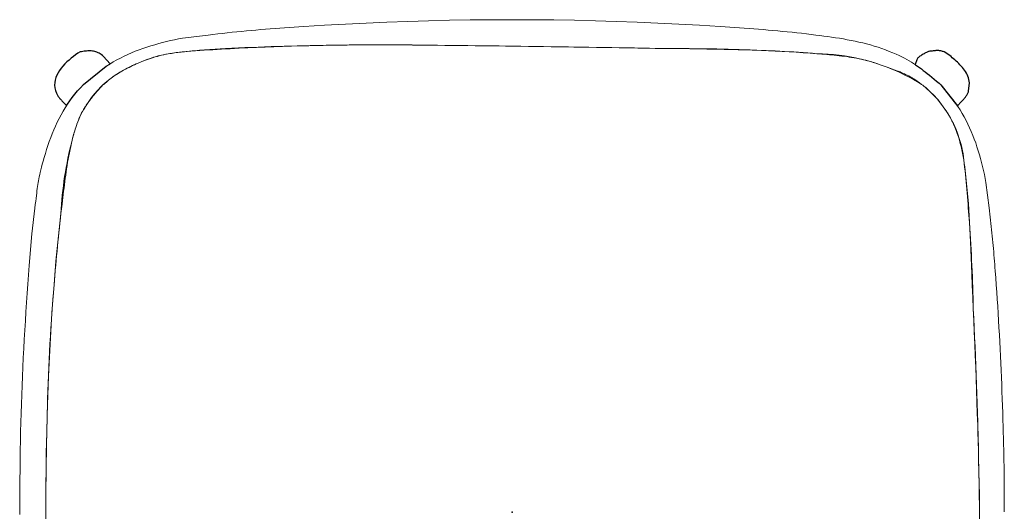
# Model space of a CAD drawing. Header units: metres. Extents: x -0.36 to 0.36, y -1.31 to 0.47.
# Tile 2 of 5: x -0.31 to 0.31, y -1 to -0.69. Entities that reach past the tile are written whole.
import ezdxf

# ---------------------------------------------------------------- set-up
doc = ezdxf.new("R2010")
doc.units = ezdxf.units.M
doc.header["$MEASUREMENT"] = 0
for name, color, linetype in [('72_VITRA_HRESID_D2_CH_FOOT', 7, 'Continuous'), ('72_VITRA_HRESID_D2SNAP', 7, 'Continuous'), ('72_VITRA_INSERT', 7, 'Continuous')]:
    doc.layers.add(name, color=color, linetype=linetype)
doc.layers.add('72_VITRA_HRESID_D2_CH_SEAT', color=7, linetype='Continuous', lineweight=5)

# ---------------------------------------------------------------- blocks, each defined once
blk = doc.blocks.new('72_VITRA_HRESID_D2_GRAND_RELAX_OTTOMAN_FOOT')
at = {"layer": '72_VITRA_HRESID_D2_CH_FOOT'}
for p, q in [((-0.276394, 0.284454), (-0.277763, 0.283308)), ((-0.275003, 0.285541), (-0.276394, 0.284454)), ((-0.273606, 0.286565), (-0.275003, 0.285541)), ((-0.27222, 0.287526), (-0.273606, 0.286565)), ((-0.27086, 0.288419), (-0.27222, 0.287526)), ((-0.270011, 0.288557), (-0.27086, 0.288419)), ((-0.269181, 0.288683), (-0.270011, 0.288557)), ((-0.268368, 0.288794), (-0.269181, 0.288683)), ((-0.267571, 0.288887), (-0.268368, 0.288794)), ((-0.266789, 0.28896), (-0.267571, 0.288887)), ((-0.266021, 0.289009), (-0.266789, 0.28896)), ((-0.265266, 0.289032), (-0.266021, 0.289009)), ((-0.264524, 0.289026), (-0.265266, 0.289032)), ((-0.263791, 0.288988), (-0.264524, 0.289026)), ((-0.263069, 0.288915), (-0.263791, 0.288988)), ((-0.262356, 0.288805), (-0.263069, 0.288915)), ((-0.26165, 0.288653), (-0.262356, 0.288805)), ((-0.260951, 0.288459), (-0.26165, 0.288653)), ((-0.260258, 0.288218), (-0.260951, 0.288459)), ((-0.259569, 0.287928), (-0.260258, 0.288218)), ((-0.258884, 0.287586), (-0.259569, 0.287928)), ((-0.258202, 0.28719), (-0.258884, 0.287586)), ((-0.257522, 0.286735), (-0.258202, 0.28719)), ((-0.256841, 0.286221), (-0.257522, 0.286735)), ((-0.25616, 0.285642), (-0.256841, 0.286221)), ((-0.25202, 0.280984), (-0.25616, 0.285642)), ((0.253608, 0.283861), (0.253414, 0.283477)), ((0.253867, 0.284241), (0.253608, 0.283861)), ((0.254184, 0.284615), (0.253867, 0.284241)), ((0.254553, 0.284983), (0.254184, 0.284615)), ((0.254965, 0.285343), (0.254553, 0.284983)), ((0.255415, 0.285694), (0.254965, 0.285343)), ((0.255893, 0.286035), (0.255415, 0.285694)), ((0.256395, 0.286364), (0.255893, 0.286035)), ((0.256912, 0.28668), (0.256395, 0.286364)), ((0.257438, 0.286982), (0.256912, 0.28668)), ((0.257964, 0.287269), (0.257438, 0.286982)), ((0.258485, 0.28754), (0.257964, 0.287269)), ((0.258993, 0.287792), (0.258485, 0.28754)), ((0.259481, 0.288026), (0.258993, 0.287792)), ((0.259942, 0.288239), (0.259481, 0.288026)), ((0.260368, 0.288431), (0.259942, 0.288239)), ((0.260753, 0.2886), (0.260368, 0.288431)), ((0.261089, 0.288745), (0.260753, 0.2886)), ((0.261625, 0.288798), (0.261089, 0.288745)), ((0.262145, 0.288854), (0.261625, 0.288798)), ((0.262649, 0.288913), (0.262145, 0.288854)), ((0.26314, 0.288972), (0.262649, 0.288913)), ((0.263619, 0.289029), (0.26314, 0.288972)), ((0.264089, 0.289083), (0.263619, 0.289029)), ((0.264549, 0.289132), (0.264089, 0.289083)), ((0.265004, 0.289174), (0.264549, 0.289132)), ((0.265453, 0.289206), (0.265004, 0.289174)), ((0.265899, 0.289227), (0.265453, 0.289206)), ((0.266344, 0.289236), (0.265899, 0.289227)), ((0.266789, 0.28923), (0.266344, 0.289236)), ((0.267236, 0.289206), (0.266789, 0.28923)), ((0.267687, 0.289165), (0.267236, 0.289206)), ((0.268143, 0.289103), (0.267687, 0.289165)), ((0.268606, 0.289018), (0.268143, 0.289103)), ((0.269077, 0.28891), (0.268606, 0.289018)), ((0.26956, 0.288775), (0.269077, 0.28891)), ((0.270054, 0.288612), (0.26956, 0.288775)), ((0.270562, 0.288419), (0.270054, 0.288612)), ((0.274155, 0.286132), (0.270562, 0.288419)), ((0.274903, 0.285469), (0.274155, 0.286132)), ((0.275678, 0.28479), (0.274903, 0.285469)), ((0.276472, 0.284094), (0.275678, 0.28479)), ((0.277279, 0.283382), (0.276472, 0.284094)), ((-0.282698, 0.278186), (-0.283716, 0.276784)), ((-0.281577, 0.279542), (-0.282698, 0.278186)), ((-0.28037, 0.28085), (-0.281577, 0.279542)), ((-0.279094, 0.282106), (-0.28037, 0.28085)), ((-0.277763, 0.283308), (-0.279094, 0.282106)), ((-0.268764, 0.267939), (-0.254405, 0.27946)), ((-0.254405, 0.27946), (-0.252266, 0.280836)), ((-0.252266, 0.280836), (-0.25202, 0.280984)), ((0.253414, 0.283477), (0.252478, 0.280507)), ((0.252478, 0.280507), (0.252652, 0.280394)), ((0.252652, 0.280394), (0.253879, 0.279556)), ((0.253879, 0.279556), (0.255089, 0.278694)), ((0.255089, 0.278694), (0.256296, 0.277799)), ((0.256296, 0.277799), (0.257514, 0.276867)), ((0.278092, 0.282651), (0.277279, 0.283382)), ((0.278905, 0.281902), (0.278092, 0.282651)), ((0.279711, 0.281134), (0.278905, 0.281902)), ((0.280502, 0.280345), (0.279711, 0.281134)), ((0.281271, 0.279535), (0.280502, 0.280345)), ((0.282013, 0.278702), (0.281271, 0.279535)), ((0.282721, 0.277847), (0.282013, 0.278702)), ((0.283387, 0.276968), (0.282721, 0.277847)), ((-0.285997, 0.272328), (-0.286446, 0.270769)), ((-0.285382, 0.273852), (-0.285997, 0.272328)), ((-0.284616, 0.275338), (-0.285382, 0.273852)), ((-0.283716, 0.276784), (-0.284616, 0.275338)), ((0.257514, 0.276867), (0.258757, 0.275892)), ((0.258757, 0.275892), (0.26004, 0.274866)), ((0.26004, 0.274866), (0.261376, 0.273785)), ((0.261376, 0.273785), (0.26278, 0.272641)), ((0.26278, 0.272641), (0.264266, 0.271428)), ((0.284004, 0.276065), (0.283387, 0.276968)), ((0.284567, 0.275136), (0.284004, 0.276065)), ((0.285068, 0.274181), (0.284567, 0.275136)), ((0.2855, 0.273199), (0.285068, 0.274181)), ((0.285856, 0.272189), (0.2855, 0.273199)), ((0.28613, 0.27115), (0.285856, 0.272189)), ((-0.286712, 0.269176), (-0.286779, 0.267554)), ((-0.286779, 0.267554), (-0.286632, 0.265904)), ((-0.286446, 0.270769), (-0.286712, 0.269176)), ((-0.286632, 0.265904), (-0.286254, 0.26423)), ((-0.272416, 0.264021), (-0.270633, 0.266004)), ((-0.270633, 0.266004), (-0.268764, 0.267939)), ((0.264266, 0.271428), (0.265848, 0.270142)), ((0.265848, 0.270142), (0.267541, 0.268774)), ((0.267541, 0.268774), (0.268543, 0.267772)), ((0.268543, 0.267772), (0.278851, 0.254725)), ((0.285915, 0.26392), (0.286405, 0.268983)), ((0.286315, 0.270082), (0.28613, 0.27115)), ((0.286405, 0.268983), (0.286315, 0.270082)), ((-0.286254, 0.26423), (-0.28563, 0.262533)), ((-0.28563, 0.262533), (-0.284742, 0.260817)), ((-0.284742, 0.260817), (-0.28458, 0.260554)), ((-0.28458, 0.260554), (-0.284407, 0.260295)), ((-0.284407, 0.260295), (-0.284225, 0.260037)), ((-0.284225, 0.260037), (-0.284034, 0.259783)), ((-0.284034, 0.259783), (-0.283834, 0.259531)), ((-0.283834, 0.259531), (-0.283628, 0.259282)), ((-0.283628, 0.259282), (-0.283416, 0.259036)), ((-0.277289, 0.257805), (-0.275742, 0.259919)), ((-0.275742, 0.259919), (-0.274118, 0.261992)), ((-0.274118, 0.261992), (-0.272416, 0.264021)), ((0.282883, 0.258862), (0.28322, 0.259242)), ((0.28322, 0.259242), (0.283551, 0.259629)), ((0.283551, 0.259629), (0.283871, 0.260023)), ((0.283871, 0.260023), (0.284179, 0.260425)), ((0.284179, 0.260425), (0.284472, 0.260834)), ((0.284472, 0.260834), (0.284748, 0.261252)), ((0.284748, 0.261252), (0.285005, 0.261677)), ((0.285005, 0.261677), (0.28524, 0.262109)), ((0.28524, 0.262109), (0.285451, 0.26255)), ((0.285451, 0.26255), (0.285635, 0.262998)), ((0.285635, 0.262998), (0.285791, 0.263455)), ((0.285791, 0.263455), (0.285915, 0.26392)), ((-0.283416, 0.259036), (-0.283198, 0.258792)), ((-0.283198, 0.258792), (-0.282976, 0.258551)), ((-0.282976, 0.258551), (-0.28275, 0.258312)), ((-0.28275, 0.258312), (-0.282522, 0.258077)), ((-0.282522, 0.258077), (-0.282292, 0.257844)), ((-0.282292, 0.257844), (-0.282062, 0.257614)), ((-0.282062, 0.257614), (-0.281831, 0.257386)), ((-0.281831, 0.257386), (-0.281601, 0.257162)), ((-0.281601, 0.257162), (-0.281373, 0.25694)), ((-0.281373, 0.25694), (-0.281147, 0.256721)), ((-0.281147, 0.256721), (-0.280925, 0.256505)), ((-0.280925, 0.256505), (-0.280708, 0.256291)), ((-0.280708, 0.256291), (-0.279268, 0.254861)), ((-0.279268, 0.254861), (-0.278763, 0.255649)), ((-0.278763, 0.255649), (-0.277289, 0.257805)), ((0.278851, 0.254725), (0.281166, 0.257072)), ((0.281166, 0.257072), (0.281505, 0.257416)), ((0.281505, 0.257416), (0.281849, 0.257767)), ((0.281849, 0.257767), (0.282195, 0.258125)), ((0.282195, 0.258125), (0.28254, 0.25849)), ((0.28254, 0.25849), (0.282883, 0.258862)), ((-0.282739, -0.252867), (-0.282924, -0.253056)), ((-0.282518, -0.252643), (-0.282739, -0.252867)), ((-0.282255, -0.252375), (-0.282518, -0.252643)), ((-0.281945, -0.252057), (-0.282255, -0.252375)), ((-0.281579, -0.25168), (-0.281945, -0.252057)), ((-0.281407, -0.2515), (-0.281579, -0.25168)), ((-0.281369, -0.251562), (-0.281407, -0.2515)), ((-0.280551, -0.25282), (-0.281369, -0.251562)), ((-0.279713, -0.254048), (-0.280551, -0.25282)), ((0.280741, -0.251887), (0.279396, -0.254018)), ((0.280969, -0.251502), (0.280741, -0.251887)), ((0.281116, -0.251655), (0.280969, -0.251502)), ((0.281454, -0.252011), (0.281116, -0.251655)), ((0.281782, -0.252365), (0.281454, -0.252011)), ((0.282099, -0.252716), (0.281782, -0.252365)), ((0.282407, -0.253068), (0.282099, -0.252716)), ((-0.286212, -0.258556), (-0.286503, -0.260036)), ((-0.285069, -0.255943), (-0.286212, -0.258556)), ((-0.284753, -0.255485), (-0.285069, -0.255943)), ((-0.284487, -0.255096), (-0.284753, -0.255485)), ((-0.284262, -0.254768), (-0.284487, -0.255096)), ((-0.284073, -0.254492), (-0.284262, -0.254768)), ((-0.283914, -0.25426), (-0.284073, -0.254492)), ((-0.283778, -0.254065), (-0.283914, -0.25426)), ((-0.283658, -0.253899), (-0.283778, -0.254065)), ((-0.283549, -0.253753), (-0.283658, -0.253899)), ((-0.283443, -0.25362), (-0.283549, -0.253753)), ((-0.283334, -0.253492), (-0.283443, -0.25362)), ((-0.283215, -0.253361), (-0.283334, -0.253492)), ((-0.283081, -0.253218), (-0.283215, -0.253361)), ((-0.282924, -0.253056), (-0.283081, -0.253218)), ((-0.278851, -0.255258), (-0.279713, -0.254048)), ((-0.277956, -0.256465), (-0.278851, -0.255258)), ((-0.277024, -0.257683), (-0.277956, -0.256465)), ((-0.276049, -0.258926), (-0.277024, -0.257683)), ((-0.275023, -0.260209), (-0.276049, -0.258926)), ((0.279396, -0.254018), (0.26871, -0.267543)), ((0.282705, -0.25342), (0.282407, -0.253068)), ((0.282995, -0.253774), (0.282705, -0.25342)), ((0.283277, -0.254133), (0.282995, -0.253774)), ((0.283551, -0.254496), (0.283277, -0.254133)), ((0.283818, -0.254866), (0.283551, -0.254496)), ((0.284078, -0.255244), (0.283818, -0.254866)), ((0.284332, -0.255632), (0.284078, -0.255244)), ((0.284581, -0.25603), (0.284332, -0.255632)), ((0.284824, -0.25644), (0.284581, -0.25603)), ((0.285062, -0.256863), (0.284824, -0.25644)), ((0.285295, -0.257302), (0.285062, -0.256863)), ((0.285525, -0.257757), (0.285295, -0.257302)), ((0.285751, -0.258229), (0.285525, -0.257757)), ((0.286405, -0.263619), (0.285751, -0.258229)), ((-0.286661, -0.261454), (-0.286693, -0.262815)), ((-0.286693, -0.262815), (-0.286605, -0.26412)), ((-0.286503, -0.260036), (-0.286661, -0.261454)), ((-0.286605, -0.26412), (-0.286405, -0.265375)), ((-0.273942, -0.261545), (-0.275023, -0.260209)), ((-0.272798, -0.262949), (-0.273942, -0.261545)), ((-0.271586, -0.264435), (-0.272798, -0.262949)), ((-0.270299, -0.266017), (-0.271586, -0.264435)), ((0.286133, -0.265761), (0.286316, -0.264705)), ((0.286316, -0.264705), (0.286405, -0.263619)), ((-0.286405, -0.265375), (-0.286099, -0.266583)), ((-0.286099, -0.266583), (-0.285695, -0.267748)), ((-0.285695, -0.267748), (-0.285199, -0.268872)), ((-0.285199, -0.268872), (-0.284618, -0.269961)), ((-0.284618, -0.269961), (-0.28396, -0.271017)), ((-0.28396, -0.271017), (-0.28323, -0.272044)), ((-0.268931, -0.26771), (-0.270299, -0.266017)), ((-0.26793, -0.268711), (-0.268931, -0.26771)), ((-0.254973, -0.27901), (-0.26793, -0.268711)), ((0.267374, -0.268878), (0.254566, -0.278998)), ((0.26871, -0.267543), (0.267374, -0.268878)), ((0.283422, -0.271529), (0.284032, -0.270632)), ((0.284032, -0.270632), (0.284588, -0.26971)), ((0.284588, -0.26971), (0.285082, -0.268763)), ((0.285082, -0.268763), (0.285509, -0.26779)), ((0.285509, -0.26779), (0.285861, -0.266789)), ((0.285861, -0.266789), (0.286133, -0.265761)), ((-0.28323, -0.272044), (-0.282437, -0.273047)), ((-0.282437, -0.273047), (-0.281586, -0.274028)), ((-0.281586, -0.274028), (-0.280686, -0.274991)), ((-0.280686, -0.274991), (-0.279742, -0.27594)), ((-0.279742, -0.27594), (-0.278761, -0.276879)), ((-0.278761, -0.276879), (-0.277752, -0.277811)), ((0.277397, -0.277891), (0.278199, -0.277167)), ((0.278199, -0.277167), (0.279, -0.276425)), ((0.279, -0.276425), (0.279794, -0.275663)), ((0.279794, -0.275663), (0.280575, -0.27488)), ((0.280575, -0.27488), (0.281334, -0.274076)), ((0.281334, -0.274076), (0.282067, -0.27325)), ((0.282067, -0.27325), (0.282765, -0.272401)), ((0.282765, -0.272401), (0.283422, -0.271529)), ((-0.277752, -0.277811), (-0.27672, -0.27874)), ((-0.27672, -0.27874), (-0.275672, -0.27967)), ((-0.275672, -0.27967), (-0.274616, -0.280605)), ((-0.274616, -0.280605), (-0.270696, -0.283055)), ((-0.270696, -0.283055), (-0.266613, -0.283871)), ((-0.266613, -0.283871), (-0.26155, -0.283381)), ((-0.26155, -0.283381), (-0.261387, -0.283381)), ((-0.261387, -0.283381), (-0.260871, -0.283134)), ((-0.260871, -0.283134), (-0.260386, -0.282892)), ((-0.260386, -0.282892), (-0.259928, -0.282654)), ((-0.259928, -0.282654), (-0.259495, -0.282418)), ((-0.259495, -0.282418), (-0.259084, -0.282182)), ((-0.259084, -0.282182), (-0.258692, -0.281946)), ((-0.258692, -0.281946), (-0.258315, -0.281707)), ((-0.258315, -0.281707), (-0.257952, -0.281464)), ((-0.257952, -0.281464), (-0.257599, -0.281215)), ((-0.257599, -0.281215), (-0.257252, -0.280959)), ((-0.257252, -0.280959), (-0.256911, -0.280695)), ((-0.256911, -0.280695), (-0.25657, -0.28042)), ((-0.25657, -0.28042), (-0.256228, -0.280133)), ((-0.256228, -0.280133), (-0.255882, -0.279833)), ((-0.255882, -0.279833), (-0.255528, -0.279518)), ((-0.255528, -0.279518), (-0.255164, -0.279187)), ((-0.255164, -0.279187), (-0.254973, -0.27901)), ((0.254566, -0.278998), (0.254814, -0.279247)), ((0.254814, -0.279247), (0.255178, -0.279604)), ((0.255178, -0.279604), (0.255548, -0.279958)), ((0.255548, -0.279958), (0.255925, -0.280308)), ((0.255925, -0.280308), (0.25631, -0.280652)), ((0.25631, -0.280652), (0.256701, -0.280986)), ((0.256701, -0.280986), (0.257101, -0.28131)), ((0.257101, -0.28131), (0.257508, -0.281621)), ((0.257508, -0.281621), (0.257924, -0.281916)), ((0.257924, -0.281916), (0.258349, -0.282195)), ((0.258349, -0.282195), (0.258782, -0.282453)), ((0.258782, -0.282453), (0.259224, -0.282691)), ((0.259224, -0.282691), (0.259676, -0.282904)), ((0.259676, -0.282904), (0.260137, -0.283092)), ((0.260137, -0.283092), (0.260608, -0.283252)), ((0.260608, -0.283252), (0.261089, -0.283381)), ((0.261089, -0.283381), (0.265989, -0.283871)), ((0.265989, -0.283871), (0.270236, -0.283055)), ((0.270236, -0.283055), (0.270726, -0.282891)), ((0.270726, -0.282891), (0.274319, -0.280605)), ((0.274319, -0.280605), (0.275055, -0.279951)), ((0.275055, -0.279951), (0.275818, -0.279282)), ((0.275818, -0.279282), (0.276601, -0.278595)), ((0.276601, -0.278595), (0.277397, -0.277891))]:
    blk.add_line(p, q, dxfattribs=at)
at = {"layer": '72_VITRA_HRESID_D2SNAP'}
blk.add_point((0, 0), dxfattribs=at)
blk = doc.blocks.new('72_VITRA_HRESID_D2_GRAND_RELAX_OTTOMAN_SEAT')
at = {"layer": '72_VITRA_HRESID_D2_CH_SEAT'}
for p, q in [((-0.192793, 0.289646), (-0.17977, 0.290481)), ((-0.17977, 0.290481), (-0.175682, 0.290701)), ((-0.175682, 0.290701), (-0.171593, 0.290907)), ((-0.171593, 0.290907), (-0.167504, 0.291098)), ((-0.167504, 0.291098), (-0.163415, 0.291275)), ((-0.163415, 0.291275), (-0.159326, 0.29144)), ((-0.159326, 0.29144), (-0.155236, 0.291592)), ((-0.155236, 0.291592), (-0.151147, 0.291733)), ((-0.151147, 0.291733), (-0.147056, 0.291862)), ((-0.147056, 0.291862), (-0.142966, 0.291982)), ((-0.142966, 0.291982), (-0.138876, 0.292092)), ((-0.138876, 0.292092), (-0.134784, 0.292193)), ((-0.134784, 0.292193), (-0.130693, 0.292286)), ((-0.130693, 0.292286), (-0.126602, 0.292371)), ((-0.126602, 0.292371), (-0.12251, 0.29245)), ((-0.12251, 0.29245), (-0.118418, 0.292522)), ((-0.118418, 0.292522), (-0.114326, 0.29259)), ((-0.114326, 0.29259), (-0.111099, 0.292639)), ((-0.110234, 0.292652), (-0.111099, 0.292639)), ((-0.106141, 0.292711), (-0.110234, 0.292652)), ((-0.106141, 0.292711), (-0.102048, 0.292766)), ((-0.102048, 0.292766), (-0.097955, 0.292818)), ((-0.097955, 0.292818), (-0.095549, 0.292818)), ((-0.084263, 0.292818), (-0.095549, 0.292818)), ((-0.073413, 0.292763), (-0.084263, 0.292818)), ((-0.062561, 0.292692), (-0.073413, 0.292763)), ((-0.051708, 0.292607), (-0.062561, 0.292692)), ((-0.051708, 0.292607), (-0.040853, 0.292508)), ((-0.040853, 0.292508), (-0.029998, 0.292396)), ((-0.029998, 0.292396), (-0.019142, 0.292274)), ((-0.019142, 0.292274), (-0.008284, 0.29214)), ((-0.008284, 0.29214), (0.002573, 0.291998)), ((0.002573, 0.291998), (0.013431, 0.291847)), ((0.013431, 0.291847), (0.024289, 0.29169)), ((0.035147, 0.291526), (0.024289, 0.29169)), ((0.046005, 0.291357), (0.035147, 0.291526)), ((0.056862, 0.291184), (0.046005, 0.291357)), ((0.067719, 0.291009), (0.056862, 0.291184)), ((0.078575, 0.290832), (0.067719, 0.291009)), ((0.08943, 0.290653), (0.078575, 0.290832)), ((0.100283, 0.290476), (0.08943, 0.290653)), ((0.111136, 0.290299), (0.100283, 0.290476)), ((0.121987, 0.290126), (0.111136, 0.290299)), ((0.132836, 0.289956), (0.121987, 0.290126)), ((-0.22736, 0.284124), (-0.228586, 0.283688)), ((-0.226116, 0.284551), (-0.22736, 0.284124)), ((-0.224851, 0.28497), (-0.226116, 0.284551)), ((-0.22386, 0.285283), (-0.224851, 0.28497)), ((-0.222862, 0.285577), (-0.22386, 0.285283)), ((-0.222636, 0.285639), (-0.222862, 0.285577)), ((-0.222636, 0.285639), (-0.221857, 0.285853)), ((-0.221857, 0.285853), (-0.220846, 0.286112)), ((-0.220846, 0.286112), (-0.219829, 0.286355)), ((-0.219829, 0.286355), (-0.218808, 0.286582)), ((-0.218808, 0.286582), (-0.217783, 0.286795)), ((-0.217783, 0.286795), (-0.217045, 0.286939)), ((-0.216753, 0.286995), (-0.217045, 0.286939)), ((-0.215721, 0.287182), (-0.216753, 0.286995)), ((-0.214686, 0.287357), (-0.215721, 0.287182)), ((-0.213649, 0.287521), (-0.214686, 0.287357)), ((-0.21261, 0.287676), (-0.213649, 0.287521)), ((-0.211571, 0.28782), (-0.21261, 0.287676)), ((-0.211571, 0.28782), (-0.210531, 0.287956)), ((-0.210531, 0.287956), (-0.209491, 0.288085)), ((-0.209491, 0.288085), (-0.208452, 0.288207)), ((-0.208452, 0.288207), (-0.207414, 0.288323)), ((-0.207414, 0.288323), (-0.206378, 0.288434)), ((-0.206378, 0.288434), (-0.205345, 0.288541)), ((-0.204314, 0.288644), (-0.205345, 0.288541)), ((-0.198554, 0.289145), (-0.204314, 0.288644)), ((0.135748, 0.289907), (0.132836, 0.289956)), ((0.138658, 0.289852), (0.135748, 0.289907)), ((0.141567, 0.28979), (0.138658, 0.289852)), ((0.144473, 0.28972), (0.141567, 0.28979)), ((0.147379, 0.289642), (0.144473, 0.28972)), ((0.150283, 0.289556), (0.147379, 0.289642)), ((0.153186, 0.289462), (0.150283, 0.289556)), ((0.156089, 0.289358), (0.153186, 0.289462)), ((0.156089, 0.289358), (0.15899, 0.289246)), ((0.15899, 0.289246), (0.161891, 0.289124)), ((0.161891, 0.289124), (0.164791, 0.288992)), ((0.164791, 0.288992), (0.167691, 0.28885)), ((0.167691, 0.28885), (0.170591, 0.288698)), ((0.170591, 0.288698), (0.173491, 0.288535)), ((0.173491, 0.288535), (0.176391, 0.28836)), ((0.176391, 0.28836), (0.179292, 0.288174)), ((0.179292, 0.288174), (0.182193, 0.287976)), ((0.182193, 0.287976), (0.185095, 0.287766)), ((0.185095, 0.287766), (0.187998, 0.287544)), ((0.187998, 0.287544), (0.190902, 0.287308)), ((0.192446, 0.28718), (0.190902, 0.287308)), ((0.193993, 0.287051), (0.192446, 0.28718)), ((0.195544, 0.28692), (0.193993, 0.287051)), ((0.197097, 0.286786), (0.195544, 0.28692)), ((0.198651, 0.286648), (0.197097, 0.286786)), ((0.200207, 0.286504), (0.198651, 0.286648)), ((0.201764, 0.286352), (0.200207, 0.286504)), ((0.20332, 0.286193), (0.201764, 0.286352)), ((0.204877, 0.286023), (0.20332, 0.286193)), ((0.206431, 0.285842), (0.204877, 0.286023)), ((0.207985, 0.285649), (0.206431, 0.285842)), ((0.209536, 0.285442), (0.207985, 0.285649)), ((0.211084, 0.28522), (0.209536, 0.285442)), ((0.212628, 0.284982), (0.211084, 0.28522)), ((0.214169, 0.284726), (0.212628, 0.284982)), ((0.215705, 0.284451), (0.214169, 0.284726)), ((0.217236, 0.284155), (0.215705, 0.284451)), ((0.218476, 0.283898), (0.217236, 0.284155)), ((0.218476, 0.283898), (0.218761, 0.283838)), ((0.218761, 0.283838), (0.22028, 0.283498)), ((-0.24128, 0.278126), (-0.242402, 0.277532)), ((-0.240158, 0.278702), (-0.24128, 0.278126)), ((-0.239034, 0.279262), (-0.240158, 0.278702)), ((-0.237907, 0.279807), (-0.239034, 0.279262)), ((-0.236775, 0.280337), (-0.237907, 0.279807)), ((-0.235636, 0.280853), (-0.236775, 0.280337)), ((-0.23449, 0.281355), (-0.235636, 0.280853)), ((-0.233334, 0.281844), (-0.23449, 0.281355)), ((-0.232168, 0.282321), (-0.233334, 0.281844)), ((-0.230988, 0.282787), (-0.232168, 0.282321)), ((-0.229795, 0.283242), (-0.230988, 0.282787)), ((-0.228586, 0.283688), (-0.229795, 0.283242)), ((0.22028, 0.283498), (0.221791, 0.283134)), ((0.221791, 0.283134), (0.224356, 0.282358)), ((0.227714, 0.281343), (0.224356, 0.282358)), ((0.227714, 0.281343), (0.228971, 0.280963)), ((0.228971, 0.280963), (0.229903, 0.280627)), ((0.234982, 0.278793), (0.229903, 0.280627)), ((0.234982, 0.278793), (0.240993, 0.276622)), ((-0.251718, 0.271707), (-0.252055, 0.271429)), ((-0.251376, 0.271983), (-0.251718, 0.271707)), ((-0.251024, 0.272259), (-0.251376, 0.271983)), ((-0.250661, 0.272535), (-0.251024, 0.272259)), ((-0.250601, 0.272579), (-0.250661, 0.272535)), ((-0.250601, 0.272579), (-0.250282, 0.272814)), ((-0.250282, 0.272814), (-0.249886, 0.273096)), ((-0.249886, 0.273096), (-0.249696, 0.273226)), ((-0.249468, 0.273382), (-0.249696, 0.273226)), ((-0.249027, 0.273675), (-0.249468, 0.273382)), ((-0.248559, 0.273975), (-0.249027, 0.273675)), ((-0.24806, 0.274284), (-0.248559, 0.273975)), ((-0.246917, 0.274973), (-0.24806, 0.274284)), ((-0.245781, 0.275642), (-0.246917, 0.274973)), ((-0.244651, 0.276291), (-0.245781, 0.275642)), ((-0.243525, 0.276921), (-0.244651, 0.276291)), ((-0.242402, 0.277532), (-0.243525, 0.276921)), ((0.240993, 0.276622), (0.241674, 0.276353)), ((0.241674, 0.276353), (0.242329, 0.276091)), ((0.242329, 0.276091), (0.242958, 0.275836)), ((0.242958, 0.275836), (0.243566, 0.275586)), ((0.243566, 0.275586), (0.244154, 0.27534)), ((0.244154, 0.27534), (0.244724, 0.275096)), ((0.244724, 0.275096), (0.245279, 0.274853)), ((0.245279, 0.274853), (0.245821, 0.274608)), ((0.245821, 0.274608), (0.246352, 0.274362)), ((0.246352, 0.274362), (0.246875, 0.274112)), ((0.246875, 0.274112), (0.247393, 0.273858)), ((0.247393, 0.273858), (0.247907, 0.273597)), ((0.247907, 0.273597), (0.248421, 0.273328)), ((0.248421, 0.273328), (0.248935, 0.27305)), ((0.248935, 0.27305), (0.249453, 0.272762)), ((0.249453, 0.272762), (0.249977, 0.272462)), ((0.249977, 0.272462), (0.250509, 0.272148)), ((0.250509, 0.272148), (0.251052, 0.271819)), ((0.251052, 0.271819), (0.251608, 0.271474)), ((0.251608, 0.271474), (0.25218, 0.271112)), ((-0.256075, 0.268106), (-0.261585, 0.262095)), ((-0.255741, 0.268273), (-0.256075, 0.268106)), ((-0.255301, 0.268639), (-0.255741, 0.268273)), ((-0.254885, 0.268991), (-0.255301, 0.268639)), ((-0.25449, 0.269329), (-0.254885, 0.268991)), ((-0.254112, 0.269655), (-0.25449, 0.269329)), ((-0.25375, 0.26997), (-0.254112, 0.269655)), ((-0.253399, 0.270276), (-0.25375, 0.26997)), ((-0.253057, 0.270573), (-0.253399, 0.270276)), ((-0.252721, 0.270864), (-0.253057, 0.270573)), ((-0.252388, 0.271149), (-0.252721, 0.270864)), ((-0.252055, 0.271429), (-0.252388, 0.271149)), ((0.25218, 0.271112), (0.253638, 0.270147)), ((0.253638, 0.270147), (0.255073, 0.269138)), ((0.255073, 0.269138), (0.256485, 0.268085)), ((0.257144, 0.267565), (0.256485, 0.268085)), ((0.257144, 0.267565), (0.257872, 0.26699)), ((0.257872, 0.26699), (0.259232, 0.265855)), ((0.259232, 0.265855), (0.260565, 0.264681)), ((-0.263733, 0.259437), (-0.264133, 0.25892)), ((-0.26334, 0.259936), (-0.263733, 0.259437)), ((-0.262958, 0.260417), (-0.26334, 0.259936)), ((-0.262589, 0.260876), (-0.262958, 0.260417)), ((-0.262235, 0.26131), (-0.262589, 0.260876)), ((-0.2619, 0.261718), (-0.262235, 0.26131)), ((-0.261585, 0.262095), (-0.2619, 0.261718)), ((0.260565, 0.264681), (0.261868, 0.263471)), ((0.261868, 0.263471), (0.263141, 0.262224)), ((0.263141, 0.262224), (0.264383, 0.260944)), ((0.264383, 0.260944), (0.265591, 0.259631)), ((0.265591, 0.259631), (0.266765, 0.258287)), ((-0.268353, 0.252908), (-0.26803, 0.253431)), ((-0.26803, 0.253431), (-0.267687, 0.253967)), ((-0.267687, 0.253967), (-0.267327, 0.254513)), ((-0.267327, 0.254513), (-0.267101, 0.254847)), ((-0.266952, 0.255066), (-0.267101, 0.254847)), ((-0.266565, 0.255624), (-0.266952, 0.255066)), ((-0.266169, 0.256184), (-0.266565, 0.255624)), ((-0.265766, 0.256743), (-0.266169, 0.256184)), ((-0.265359, 0.257299), (-0.265766, 0.256743)), ((-0.264949, 0.257849), (-0.265359, 0.257299)), ((-0.26454, 0.25839), (-0.264949, 0.257849)), ((-0.264133, 0.25892), (-0.26454, 0.25839)), ((0.266765, 0.258287), (0.267902, 0.256914)), ((0.267902, 0.256914), (0.269003, 0.255513)), ((0.269003, 0.255513), (0.270065, 0.254086)), ((0.270065, 0.254086), (0.271088, 0.252635)), ((-0.271513, 0.246521), (-0.271119, 0.247441)), ((-0.271119, 0.247441), (-0.270712, 0.248354)), ((-0.270712, 0.248354), (-0.270289, 0.249257)), ((-0.270289, 0.249257), (-0.269852, 0.250152)), ((-0.269852, 0.250152), (-0.2694, 0.251036)), ((-0.2694, 0.251036), (-0.268931, 0.25191)), ((-0.268931, 0.25191), (-0.268654, 0.2524)), ((-0.268654, 0.2524), (-0.268353, 0.252908)), ((0.271088, 0.252635), (0.272069, 0.25116)), ((0.272069, 0.25116), (0.273008, 0.249665)), ((0.273008, 0.249665), (0.2735, 0.24883)), ((0.273903, 0.248149), (0.2735, 0.24883)), ((0.274752, 0.246615), (0.273903, 0.248149)), ((-0.2736, 0.240874), (-0.273907, 0.239919)), ((-0.273283, 0.241827), (-0.2736, 0.240874)), ((-0.272953, 0.242776), (-0.273283, 0.241827)), ((-0.272835, 0.243103), (-0.272953, 0.242776)), ((-0.272835, 0.243103), (-0.272612, 0.24372)), ((-0.272612, 0.24372), (-0.272259, 0.24466)), ((-0.272259, 0.24466), (-0.271892, 0.245594)), ((-0.271892, 0.245594), (-0.271513, 0.246521)), ((0.275555, 0.245064), (0.274752, 0.246615)), ((0.276474, 0.243143), (0.275555, 0.245064)), ((0.277326, 0.241195), (0.276474, 0.243143)), ((0.278115, 0.239223), (0.277326, 0.241195)), ((-0.275536, 0.234165), (-0.275287, 0.235123)), ((-0.275287, 0.235123), (-0.27503, 0.236082)), ((-0.27503, 0.236082), (-0.274764, 0.237042)), ((-0.274764, 0.237042), (-0.274488, 0.238002)), ((-0.274488, 0.238002), (-0.274202, 0.238961)), ((-0.274202, 0.238961), (-0.273907, 0.239919)), ((0.278842, 0.237228), (0.278115, 0.239223)), ((0.279512, 0.235213), (0.278842, 0.237228)), ((0.280128, 0.23318), (0.279512, 0.235213)), ((-0.276708, 0.229234), (-0.277135, 0.227243)), ((-0.276255, 0.231223), (-0.276708, 0.229234)), ((-0.275777, 0.233209), (-0.276255, 0.231223)), ((-0.275777, 0.233209), (-0.275536, 0.234165)), ((0.280692, 0.231129), (0.280128, 0.23318)), ((0.281208, 0.229064), (0.280692, 0.231129)), ((0.28168, 0.226986), (0.281208, 0.229064)), ((-0.277922, 0.223252), (-0.278284, 0.221253)), ((-0.277539, 0.225249), (-0.277922, 0.223252)), ((-0.277135, 0.227243), (-0.277539, 0.225249)), ((0.28211, 0.224897), (0.28168, 0.226986)), ((0.282502, 0.222798), (0.28211, 0.224897)), ((0.282858, 0.220693), (0.282502, 0.222798)), ((-0.278954, 0.217247), (-0.279266, 0.215241)), ((-0.278628, 0.219251), (-0.278954, 0.217247)), ((-0.278284, 0.221253), (-0.278628, 0.219251)), ((0.283182, 0.218582), (0.282858, 0.220693)), ((0.283182, 0.218582), (0.283478, 0.216468)), ((0.283478, 0.216468), (0.283747, 0.214353)), ((-0.279849, 0.211223), (-0.280123, 0.20921)), ((-0.279563, 0.213233), (-0.279849, 0.211223)), ((-0.279266, 0.215241), (-0.279563, 0.213233)), ((0.283747, 0.214353), (0.283995, 0.212238)), ((0.283995, 0.212238), (0.284223, 0.210126)), ((0.284223, 0.210126), (0.284434, 0.208017)), ((-0.280646, 0.20518), (-0.280898, 0.203163)), ((-0.280389, 0.207196), (-0.280646, 0.20518)), ((-0.280123, 0.20921), (-0.280389, 0.207196)), ((0.284434, 0.208017), (0.284633, 0.205916)), ((0.284633, 0.205916), (0.284822, 0.203822)), ((0.284822, 0.203822), (0.28574, 0.193469)), ((-0.28139, 0.199123), (-0.281633, 0.1971)), ((-0.281146, 0.201143), (-0.28139, 0.199123)), ((-0.280898, 0.203163), (-0.281146, 0.201143)), ((-0.282122, 0.193052), (-0.282817, 0.187083)), ((-0.281877, 0.195077), (-0.282122, 0.193052)), ((-0.281633, 0.1971), (-0.281877, 0.195077)), ((0.28574, 0.193469), (0.286408, 0.181447)), ((-0.283512, 0.181115), (-0.282817, 0.187083)), ((-0.28478, 0.169166), (-0.283512, 0.181115)), ((0.287076, 0.169425), (0.286408, 0.181447)), ((-0.28593, 0.157207), (-0.28478, 0.169166)), ((0.287929, 0.149443), (0.287076, 0.169425)), ((-0.286966, 0.145238), (-0.28593, 0.157207)), ((0.288241, 0.142139), (0.287929, 0.149443)), ((-0.287374, 0.139981), (-0.286966, 0.145238)), ((0.288552, 0.134835), (0.288241, 0.142139)), ((-0.287374, 0.139981), (-0.287894, 0.13326)), ((-0.287894, 0.13326), (-0.288719, 0.121274)), ((0.28886, 0.12753), (0.288552, 0.134835)), ((0.289166, 0.120224), (0.28886, 0.12753)), ((-0.288719, 0.121274), (-0.289446, 0.109282)), ((0.289468, 0.112918), (0.289166, 0.120224)), ((0.289764, 0.105612), (0.289468, 0.112918)), ((-0.289446, 0.109282), (-0.290078, 0.097282)), ((0.290054, 0.098305), (0.289764, 0.105612)), ((-0.290078, 0.097282), (-0.290622, 0.085277)), ((0.290337, 0.090998), (0.290054, 0.098305)), ((0.290611, 0.08369), (0.290337, 0.090998)), ((-0.290622, 0.085277), (-0.291082, 0.073268)), ((0.290875, 0.076382), (0.290611, 0.08369)), ((0.291129, 0.069074), (0.290875, 0.076382)), ((-0.291082, 0.073268), (-0.291464, 0.061255)), ((0.291371, 0.061765), (0.291129, 0.069074)), ((0.2916, 0.054456), (0.291371, 0.061765)), ((-0.29177, 0.049239), (-0.291464, 0.061255)), ((0.291816, 0.047147), (0.2916, 0.054456)), ((-0.292008, 0.037221), (-0.29177, 0.049239)), ((0.292016, 0.039838), (0.291816, 0.047147)), ((-0.292181, 0.025202), (-0.292008, 0.037221)), ((0.2922, 0.032528), (0.292016, 0.039838)), ((0.2922, 0.032528), (0.292367, 0.025218)), ((-0.292295, 0.013183), (-0.292181, 0.025202)), ((0.292367, 0.025218), (0.292515, 0.017908)), ((-0.292354, 0.001164), (-0.292295, 0.013183)), ((0.292515, 0.017908), (0.292644, 0.010598)), ((0.292644, 0.010598), (0.292753, 0.003287)), ((-0.292358, -0.004845), (-0.292354, 0.001164)), ((0.292753, 0.003287), (0.292837, -0.004034))]:
    blk.add_line(p, q, dxfattribs=at)
blk.add_lwpolyline([(0.308114, 0.000282), (0.308281, 0.011636), (0.308264, 0.014165), (0.308243, 0.016694), (0.308218, 0.019222), (0.308191, 0.02175), (0.30816, 0.024278), (0.308125, 0.026805), (0.308088, 0.029332), (0.308047, 0.031859), (0.308002, 0.034385), (0.307955, 0.036912), (0.307904, 0.039438), (0.30785, 0.041965), (0.307792, 0.044491), (0.307731, 0.047018), (0.307667, 0.049544), (0.3076, 0.052071), (0.307529, 0.054598), (0.307456, 0.057126), (0.307378, 0.059653), (0.307298, 0.062181), (0.307149, 0.066644), (0.306992, 0.071105), (0.306828, 0.075565), (0.306654, 0.080024), (0.306473, 0.084483), (0.306282, 0.088941), (0.306083, 0.093398), (0.305874, 0.097855), (0.305657, 0.10231), (0.305429, 0.106766), (0.305192, 0.11122), (0.304944, 0.115675), (0.304687, 0.120129), (0.304419, 0.124582), (0.30414, 0.129035), (0.303851, 0.133488), (0.30355, 0.137941), (0.303238, 0.142393), (0.302914, 0.146845), (0.302579, 0.151297), (0.302426, 0.153285), (0.30227, 0.15527), (0.302113, 0.157253), (0.301952, 0.159233), (0.301788, 0.16121), (0.301622, 0.163186), (0.301451, 0.16516), (0.301277, 0.167133), (0.301098, 0.169105), (0.300915, 0.171075), (0.300727, 0.173046), (0.300534, 0.175015), (0.300336, 0.176986), (0.300131, 0.178956), (0.29992, 0.180926), (0.299703, 0.182898), (0.299479, 0.184871), (0.299248, 0.186845), (0.29901, 0.18882), (0.298764, 0.190798), (0.29676, 0.20666), (0.296284, 0.209148), (0.295775, 0.211638), (0.295231, 0.214127), (0.294651, 0.216612), (0.294034, 0.219093), (0.293378, 0.221567), (0.292681, 0.224031), (0.291942, 0.226483), (0.29116, 0.228922), (0.290332, 0.231346), (0.289458, 0.233751), (0.288535, 0.236137), (0.287562, 0.2385), (0.286538, 0.240839), (0.285462, 0.243152), (0.28433, 0.245437), (0.283143, 0.247691), (0.281897, 0.249912), (0.280593, 0.252098), (0.279229, 0.254248), (0.268543, 0.267772), (0.267541, 0.268774), (0.265848, 0.270142), (0.264266, 0.271428), (0.26278, 0.272641), (0.261376, 0.273785), (0.26004, 0.274866), (0.258757, 0.275892), (0.257514, 0.276867), (0.256296, 0.277799), (0.255089, 0.278694), (0.253879, 0.279556), (0.252652, 0.280394), (0.251393, 0.281212), (0.250089, 0.282018), (0.248724, 0.282816), (0.247286, 0.283614), (0.245759, 0.284417), (0.244131, 0.285233), (0.242385, 0.286065), (0.240509, 0.286922), (0.238488, 0.287809), (0.236185, 0.288768), (0.233862, 0.289668), (0.231523, 0.290514), (0.229167, 0.291307), (0.226796, 0.292049), (0.224411, 0.292745), (0.222014, 0.293396), (0.219605, 0.294005), (0.217185, 0.294574), (0.214757, 0.295107), (0.212321, 0.295606), (0.209878, 0.296073), (0.207429, 0.296512), (0.204976, 0.296924), (0.20252, 0.297313), (0.200062, 0.297681), (0.197603, 0.29803), (0.195145, 0.298364), (0.192688, 0.298686), (0.190234, 0.298996), (0.187248, 0.299363), (0.18426, 0.299715), (0.181271, 0.300055), (0.17828, 0.300382), (0.175287, 0.300697), (0.172293, 0.301), (0.169298, 0.301293), (0.166302, 0.301575), (0.163305, 0.301847), (0.160307, 0.30211), (0.157308, 0.302364), (0.154308, 0.30261), (0.151307, 0.302848), (0.148306, 0.303079), (0.145304, 0.303302), (0.142302, 0.30352), (0.1393, 0.303732), (0.136297, 0.303939), (0.133295, 0.304141), (0.130292, 0.304339), (0.117268, 0.305148), (0.104236, 0.305871), (0.091197, 0.30651), (0.078152, 0.307063), (0.065102, 0.307531), (0.052048, 0.307914), (0.03899, 0.308212), (0.02593, 0.308425), (0.012869, 0.308553), (-0.000194, 0.308596), (-0.013256, 0.308553), (-0.026318, 0.308426), (-0.039378, 0.308213), (-0.052436, 0.307915), (-0.06549, 0.307532), (-0.07854, 0.307064), (-0.091585, 0.306511), (-0.104624, 0.305872), (-0.117656, 0.305148), (-0.130681, 0.304339), (-0.133679, 0.304141), (-0.136678, 0.303939), (-0.139676, 0.303732), (-0.142674, 0.303519), (-0.145672, 0.303301), (-0.148669, 0.303076), (-0.151666, 0.302844), (-0.154662, 0.302606), (-0.157658, 0.302359), (-0.160653, 0.302105), (-0.163647, 0.301841), (-0.16664, 0.301568), (-0.169632, 0.301286), (-0.172623, 0.300993), (-0.175612, 0.30069), (-0.178601, 0.300376), (-0.181588, 0.30005), (-0.184573, 0.299711), (-0.187557, 0.29936), (-0.190539, 0.298996), (-0.206652, 0.296993), (-0.209135, 0.296516), (-0.211624, 0.296008), (-0.214116, 0.295466), (-0.21661, 0.294889), (-0.219101, 0.294275), (-0.221587, 0.293623), (-0.224067, 0.29293), (-0.226536, 0.292195), (-0.228992, 0.291417), (-0.231433, 0.290592), (-0.233856, 0.289721), (-0.236258, 0.2888), (-0.238637, 0.287829), (-0.240989, 0.286805), (-0.243313, 0.285726), (-0.245605, 0.284592), (-0.247863, 0.2834), (-0.250084, 0.282149), (-0.252266, 0.280836), (-0.254405, 0.27946), (-0.268764, 0.267939), (-0.270633, 0.266004), (-0.272416, 0.264021), (-0.274118, 0.261992), (-0.275742, 0.259919), (-0.277289, 0.257805), (-0.278763, 0.255649), (-0.280167, 0.253455), (-0.281503, 0.251224), (-0.282775, 0.248958), (-0.283985, 0.246658), (-0.285136, 0.244326), (-0.286231, 0.241964), (-0.287272, 0.239574), (-0.288263, 0.237157), (-0.289207, 0.234715), (-0.290105, 0.232249), (-0.290962, 0.229762), (-0.29178, 0.227255), (-0.292561, 0.22473), (-0.293309, 0.222189), (-0.293937, 0.219982), (-0.294496, 0.217979), (-0.294991, 0.216154), (-0.295428, 0.214487), (-0.295813, 0.212954), (-0.296151, 0.211531), (-0.296448, 0.210197), (-0.296709, 0.208928), (-0.296941, 0.207702), (-0.297149, 0.206495), (-0.297338, 0.205284), (-0.297515, 0.204048), (-0.297684, 0.202762), (-0.297853, 0.201404), (-0.298025, 0.199952), (-0.298208, 0.198381), (-0.298407, 0.19667), (-0.298626, 0.194795), (-0.298873, 0.192734), (-0.299153, 0.190464), (-0.301156, 0.174435), (-0.302678, 0.154493), (-0.303113, 0.148722), (-0.303536, 0.142949), (-0.303946, 0.137175), (-0.304342, 0.131399), (-0.304725, 0.125622), (-0.305093, 0.119844), (-0.305445, 0.114063), (-0.305782, 0.108282), (-0.306102, 0.1025), (-0.306405, 0.096717), (-0.306689, 0.090933), (-0.306955, 0.085148), (-0.307202, 0.079362), (-0.307429, 0.073576), (-0.307636, 0.067789), (-0.307821, 0.062002), (-0.307984, 0.056215), (-0.308125, 0.050427), (-0.308242, 0.04464), (-0.308336, 0.038853), (-0.30867, 0.00813), (-0.30867, -0.001388)], dxfattribs=at)
for centre, radius, start, end in [((-0.082384, -1.522329), 1.815195, 90.906401, 93.669318), ((-0.082384, -1.522329), 1.815195, 90.749868, 90.906401), ((-0.082384, -1.522329), 1.815195, 90.415548, 90.749868), ((-0.082384, -1.522329), 1.815195, 89.031683, 90.415548), ((-0.248427, -19.159189), 19.452791, 89.1966944, 89.4206064), ((-0.248427, -19.159189), 19.452791, 88.9728398, 89.1966944), ((0.104796, -0.87823), 1.168714, 87.484582, 90.2212), ((-0.201267, 0.206407), 0.082063, 105.093523, 117.401516), ((-0.201267, 0.206407), 0.082063, 101.085053, 105.093523), ((-0.201267, 0.206407), 0.082063, 97.213119, 101.085053), ((-0.168832, -0.054312), 0.344791, 96.079006, 97.120529), ((-0.168832, -0.054312), 0.344791, 93.985075, 96.079006), ((0.104796, -0.87823), 1.168714, 85.774876, 87.484582), ((0.189122, 0.159751), 0.127569, 76.697276, 89.200705), ((0.189122, 0.159751), 0.127569, 73.967018, 76.697276), ((-0.213243, 0.221276), 0.063463, 113.978322, 125.056862), ((0.189122, 0.159751), 0.127569, 72.391499, 73.967018), ((0.189122, 0.159751), 0.127569, 71.356679, 72.391499), ((0.189122, 0.159751), 0.127569, 68.931349, 71.356679), ((0.189122, 0.159751), 0.127569, 58.126396, 68.931349), ((-0.213243, 0.221276), 0.063463, 126.061372, 148.063524), ((-0.213243, 0.221276), 0.063463, 125.056862, 126.061372), ((0.213497, 0.212951), 0.069913, 51.368531, 52.05631), ((0.213497, 0.212951), 0.069913, 30.87767, 51.368531), ((-0.213243, 0.221276), 0.063463, 148.063524, 159.883128), ((0.213497, 0.212951), 0.069913, 4.62016, 30.87767), ((-0.213243, 0.221276), 0.063463, 159.883128, 162.917111), ((-0.059919, 0.176661), 0.223141, 163.531666, 165.320268), ((-0.059919, 0.176661), 0.223141, 165.320268, 177.322989), ((-0.818141, 0.1042), 1.107247, 4.000506, 5.929426), ((1.124851, 0.027145), 1.416726, 173.517862, 175.431827), ((-0.818141, 0.1042), 1.107247, 1.207337, 4.000506), ((1.124851, 0.027145), 1.416726, 175.431827, 178.620395), ((-2.954468, -0.03404), 3.24735, 1.174621, 2.851897), ((2.761182, -0.013124), 3.053552, 178.604237, 179.844634), ((-2.954468, -0.03404), 3.24735, 359.88346, 1.174621)]:
    blk.add_arc(centre, radius, start, end, dxfattribs=at)
blk = doc.blocks.new('72vitra_hresid240A6F38476534593B637198892B368A9')
for name in ['72_VITRA_HRESID_D2_GRAND_RELAX_OTTOMAN_SEAT', '72_VITRA_HRESID_D2_GRAND_RELAX_OTTOMAN_FOOT']:
    blk.add_blockref(name, (0.00002, -1.00005))
blk = doc.blocks.new('XCAD033500E509B5AD43B5A88220323C46059A')
at = {"color": 7}
blk.add_blockref('72vitra_hresid240A6F38476534593B637198892B368A9', (0, 0), dxfattribs=at)

msp = doc.modelspace()

# ---------------------------------------------------------------- block references
at = {"layer": '72_VITRA_INSERT'}
msp.add_blockref('XCAD033500E509B5AD43B5A88220323C46059A', (0, 0), dxfattribs=at)

doc.saveas('drawing.dxf')
